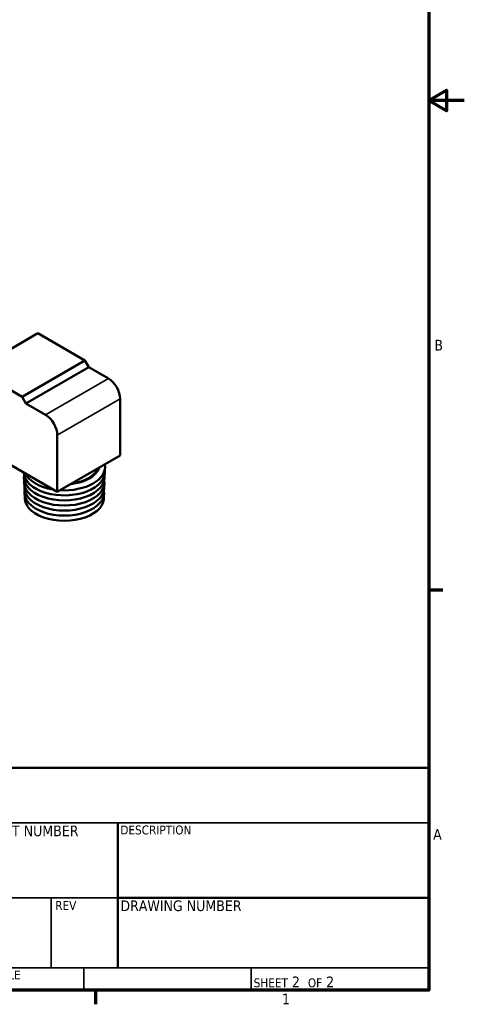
# Model space of a CAD drawing. Header units: inches. Extents: x 0.1 to 33.9, y 0.6 to 21.4.
# Tile 38 of 39: x 28.9 to 33.9, y 0.8 to 11.9. Entities that reach past the tile are written whole.
import ezdxf
from ezdxf.enums import TextEntityAlignment as Align

# ---------------------------------------------------------------- set-up
doc = ezdxf.new("R2010")
doc.units = ezdxf.units.IN
doc.header["$MEASUREMENT"] = 0
for name, color, linetype, lineweight in [('Border (ANSI)', 7, 'Continuous', 70), ('Title (ANSI)', 7, 'Continuous', 50), ('Visible (ANSI)', 7, 'Continuous', 50), ('Visible Narrow (ANSI)', 7, 'Continuous', 35)]:
    doc.layers.add(name, color=color, linetype=linetype, lineweight=lineweight)
doc.styles.add('Note Text (ANSI)', font='tahoma.ttf')
doc.styles.get("Standard").update_dxf_attribs({"font": 'tahoma.ttf'})
doc.styles.add('Text Style38', font='tahoma.ttf')

# ---------------------------------------------------------------- blocks, each defined once
blk = doc.blocks.new('Borders Default Border')
at = {"layer": 'Border (ANSI)'}
for p, q in [((33.5, 5.5), (33.66, 5.5)), ((29.75, 1), (29.75, 0.84))]:
    blk.add_line(p, q, dxfattribs=at)
at = {"layer": 'Border (ANSI)', "flags": 128}
for points in [[(0.5, 1), (0.5, 21), (33.5, 21), (33.5, 1), (0.5, 1)], [(33.9, 11), (33.5, 11), (33.7, 11.115), (33.7, 10.885), (33.5, 11)]]:
    blk.add_lwpolyline(points, dxfattribs=at)
at = {"layer": 'Border (ANSI)', "char_height": 0.12, "attachment_point": 7, "style": 'Note Text (ANSI)'}
for s, insert in [('B', (33.563, 8.19)), ('A', (33.549, 2.69)), ('1', (31.848, 0.84))]:
    blk.add_mtext(s, dxfattribs=dict(at, insert=insert))
blk = doc.blocks.new('Title Blocks ECS Standard w Comments')
at = {"layer": 'Title (ANSI)'}
for p, q in [((2.182, 4.756), (2.182, 7.256)), ((2.182, 7.256), (4.682, 7.256)), ((4.682, 7.256), (4.682, 4.756)), ((12.432, 7.256), (4.682, 7.256)), ((4.682, 7.256), (4.682, 4.756)), ((12.432, 4.756), (12.432, 7.256)), ((8.932, 6.636), (8.932, 5.006)), ((8.932, 5.794), (12.432, 5.794)), ((4.682, 4.756), (2.182, 4.756)), ((4.682, 4.756), (12.432, 4.756))]:
    blk.add_line(p, q, dxfattribs=at)
at = {"layer": 'Title (ANSI)', "lineweight": 35}
for p, q in [((6.432, 6.506), (6.432, 7.256)), ((7.432, 4.756), (7.432, 7.256)), ((4.682, 6.881), (7.432, 6.881)), ((7.432, 6.636), (12.432, 6.636)), ((4.682, 6.506), (7.432, 6.506)), ((8.932, 5.794), (7.432, 5.794)), ((8.182, 5.006), (8.182, 5.794)), ((12.432, 5.006), (7.432, 5.006)), ((8.552, 5.006), (8.552, 4.756)), ((10.432, 5.006), (10.432, 4.756))]:
    blk.add_line(p, q, dxfattribs=at)
at = {"layer": 'Title (ANSI)', "style": 'Text Style38'}
for s, p in [('DRAWN', (4.712, 7.226)), ('CHECKED', (4.712, 6.851)), ('DESCRIPTION', (8.962, 6.606)), ('SIZE', (7.462, 5.764)), ('REV', (8.229, 5.757)), ('SCALE', (7.462, 4.976))]:
    blk.add_text(s, height=0.1, dxfattribs=at).set_placement(p, align=Align.TOP_LEFT)
at = {"layer": 'Title (ANSI)', "char_height": 0.12, "style": 'Note Text (ANSI)'}
for s, insert, attachment_point in [('\\fTahoma|b0|i0;NOTES', (2.212, 7.226), 1), ('\\fTahoma|b0|i0;PART NUMBER', (7.462, 6.606), 1), ('\\fTahoma|b0|i0;DRAWING NUMBER', (8.962, 5.764), 1), ('\\fTahoma|b0|i0;\\H0.1000;SHEET\\fTahoma|b0|i0;\\H0.1200; 2  \\fTahoma|b0|i0;\\H0.1000;OF\\fTahoma|b0|i0;\\H0.1200; 2 ', (10.462, 4.786), 7)]:
    blk.add_mtext(s, dxfattribs=dict(at, insert=insert, attachment_point=attachment_point))
at = {"layer": 'Title (ANSI)', "lineweight": 30, "flags": 63}
for tag, p in [('CREATION_DATE', (6.462, 6.911)), ('AUTHOR', (4.712, 6.911)), ('CHECKED_BY', (4.712, 6.536)), ('CHECKED_DATE', (6.462, 6.536))]:
    blk.add_attdef(tag, text='', height=0.125, dxfattribs=at).set_placement(p, align=Align.BOTTOM_LEFT)
for tag, p in [('COMPANY', (9.932, 6.946)), ('REVISION_NUMBER', (8.557, 5.381)), ('<DRAWING_NUMBER>', (10.682, 5.4)), ('Sheet_Size', (7.807, 5.381))]:
    blk.add_attdef(tag, text='', height=0.24, dxfattribs=at).set_placement(p, align=Align.MIDDLE_CENTER)
for tag, height, p in [('COMMENTS', 0.12, (2.212, 7.006)), ('DESCRIPTION', 0.125, (8.962, 6.386))]:
    blk.add_attdef(tag, text='', height=height, dxfattribs=at).set_placement(p, align=Align.TOP_LEFT)
blk.add_attdef('PART_NUMBER', text='', height=0.24, dxfattribs=at).set_placement((7.462, 6.223), align=Align.MIDDLE_LEFT)
blk.add_attdef('Initial_View_Scale', text='', height=0.12, dxfattribs=at).set_placement((8.522, 4.786), align=Align.BOTTOM_RIGHT)

msp = doc.modelspace()

# ---------------------------------------------------------------- linework, layer by layer
at = {"layer": 'Visible (ANSI)'}
for p, q in [((29.101, 8.385), (28.394, 7.976)), ((29.101, 8.385), (29.631, 8.078)), ((28.394, 7.976), (28.924, 7.67)), ((29.631, 8.078), (28.924, 7.67)), ((29.676, 8.002), (28.968, 7.594)), ((29.631, 8.078), (29.676, 8.002)), ((29.676, 8.002), (29.895, 7.875)), ((28.924, 7.67), (28.968, 7.594)), ((30.027, 7.646), (30.027, 7.009)), ((28.968, 7.594), (29.188, 7.467)), ((29.32, 7.237), (29.32, 6.6)), ((29.32, 6.6), (28.394, 7.135)), ((30.027, 7.009), (29.32, 6.6))]:
    msp.add_line(p, q, dxfattribs=at)
for centre, major_axis, start_param, end_param in [((29.895, 7.722), (0.094, -0.162), 0.785398, 2.356194), ((29.188, 7.314), (0.094, -0.162), 0.785398, 2.356194), ((29.399, 6.883), (0.459, 0), 4.612256, 6.383318), ((29.399, 6.914), (0.398, 0), 4.895194, 6.100381), ((29.399, 6.914), (0.387, 0), 4.938334, 6.057241), ((29.399, 6.767), (-0.454, 0), 6.19359, 9.514373), ((29.399, 6.825), (-0.457, 0), 0.025266, 3.230655), ((29.399, 6.883), (-0.459, 0), 0.284114, 1.286682), ((29.399, 6.708), (-0.452, 0), 6.193052, 9.514911), ((29.399, 6.65), (-0.45, 0), 6.192509, 9.515455), ((29.399, 6.592), (-0.448, 0), 6.19196, 9.516003), ((29.399, 6.533), (-0.446, 0), 6.191406, 9.516557)]:
    msp.add_ellipse(centre, major_axis=major_axis, ratio=0.57735, start_param=start_param, end_param=end_param, dxfattribs=at)
at = {"layer": 'Visible Narrow (ANSI)'}
for p, q in [((29.895, 7.875), (29.188, 7.467)), ((30.027, 7.646), (29.32, 7.237))]:
    msp.add_line(p, q, dxfattribs=at)

# ---------------------------------------------------------------- block references
for name, p in [('Borders Default Border', (0, 0)), ('Title Blocks ECS Standard w Comments', (21.068, -3.756))]:
    msp.add_blockref(name, p)

doc.saveas('drawing.dxf')
